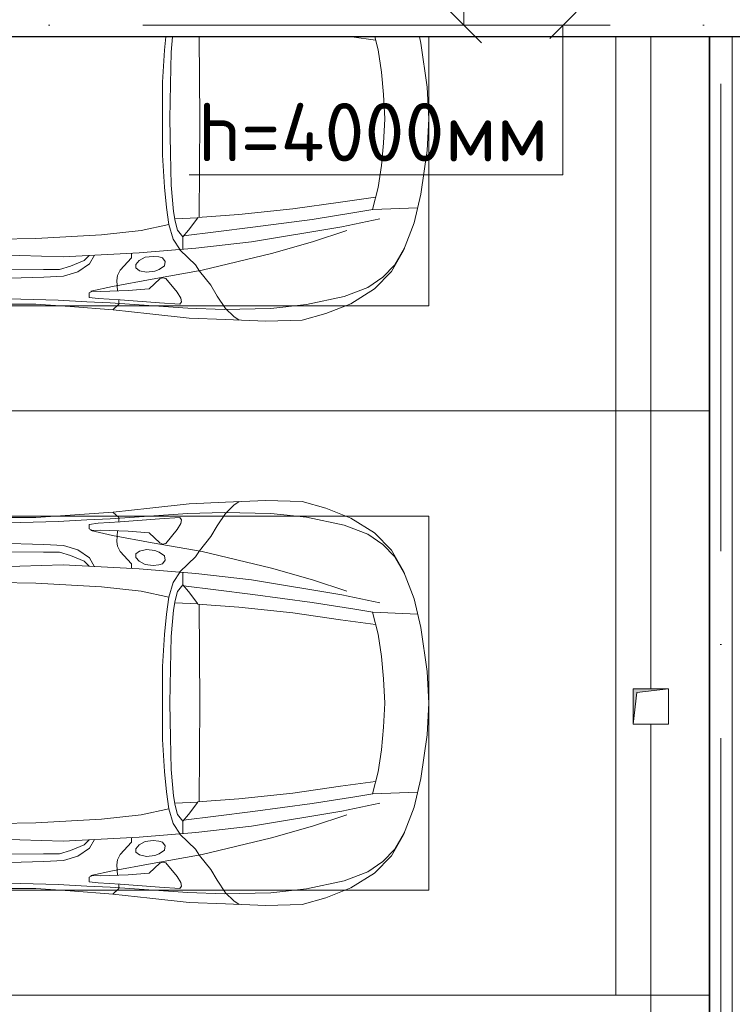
# Model space of a CAD drawing. Header units: millimetres. Extents: x -32229 to 192519, y -13689 to 125138.
# Tile 32 of 256: x -3215 to -166, y 65961 to 70174. Entities that reach past the tile are written whole.
import ezdxf

# ---------------------------------------------------------------- set-up
doc = ezdxf.new("R2010")
doc.units = ezdxf.units.MM
doc.linetypes.add('ADSK_Осевая', pattern=[2800, 2000, -400, 0, -400])
for name, color, linetype, lineweight in [('A-____-____-DIMS', 7, 'Continuous', 9), ('A-____-____-DIMS-200', 7, 'Continuous', 9), ('A-DETL-GENF-OTLN', 7, 'Continuous', 18), ('A-FLOR-____-OTLN', 7, 'Continuous', 18), ('C-PRKG-____-OTLN', 7, 'Continuous', 18), ('E-CABL-TRAY-CNTR', 7, 'ADSK_Осевая', 18), ('E-CABL-TRAY-OTLN', 7, 'Continuous', 18), ('G-____-____-TEXT', 7, 'Continuous', 9), ('M-EQPM-____-OTLN', 7, 'Continuous', 18)]:
    doc.layers.add(name, color=color, linetype=linetype, lineweight=lineweight)
doc.layers.add('A-DETL-____-OTLN', color=7, linetype='Continuous', lineweight=9, true_color=0x00a600)
doc.styles.add('GOST Common_4', font='GOST_Common.ttf', dxfattribs={"width": 0.9, "height": 250})
doc.styles.add('ISOCPEUR', font='isocpeur.ttf', dxfattribs={"height": 250})
doc.dimstyles.new('ГОСТ_2_5_мм2', dxfattribs={"dimscale": 304.8, "dimtxt": 251.428749, "dimasz": 0.492126, "dimexe": 0.492126, "dimexo": 0.656168, "dimgap": 0.098425, "dimtad": 1, "dimdec": 0, "dimdsep": 46, "dimtxsty": 'GOST Common_4', "dimblk1": 'OBLIQUE', "dimblk2": 'OBLIQUE', "dimsah": 1, "dimcen": 0.09, "dimazin": 2, "dimtfac": 1, "dimtdec": 4, "dimtix": 1, "dimtmove": 0, "dimatfit": 3, "dimfxl": 1, "dimtvp": 1, "dimtolj": 1, "dimtzin": 0, "dimarcsym": 2})

# ---------------------------------------------------------------- blocks, each defined once
blk = doc.blocks.new('АР_Машиноместо - 5300x2500_С-V137--01 ЭЛ')
at = {"layer": 'C-PRKG-____-OTLN', "color": 253, "lineweight": 13, "true_color": 0xaaaaaa}
for p in [(1599.9, 5300), (0, 4900)]:
    blk.add_line(p, (0, 5300), dxfattribs=at)
blk = doc.blocks.new('АР_Машиноместо - 4900x2400_М__5300х2500_-V138--01 ЭЛ')
at = {"layer": 'A-DETL-GENF-OTLN', "color": 253, "lineweight": 13, "true_color": 0xaaaaaa}
for p, q in [((604.4, -2850.8), (603.5, -2534.3)), ((456.1, -2818.3), (456.8, -2613.6)), ((667.8, -2638.3), (659.3, -2936)), ((446, -2964.8), (456.1, -2818.3)), ((604.4, -2919.4), (604.4, -2850.8)), ((618.7, -2966.7), (604.4, -2919.4)), ((659.3, -2936), (676.4, -3260.1)), ((432.8, -3149.3), (446, -2964.8)), ((643.6, -3024.6), (618.7, -2966.7)), ((665.1, -3046.1), (643.6, -3024.6)), ((485.6, -3046.1), (480.8, -3085)), ((504.5, -3046.6), (485.6, -3046.1)), ((512.2, -3061.4), (504.5, -3046.6)), ((510.9, -3094.6), (512.2, -3061.4)), ((480.8, -3085), (474.8, -3179.9)), ((515.3, -3213.7), (510.9, -3094.6)), ((415.7, -3305.9), (432.8, -3149.3)), ((456.9, -3174.2), (432.9, -3148.3)), ((475.2, -3173.5), (456.9, -3174.2)), ((474.8, -3179.9), (462.2, -3347.3)), ((558.4, -3165.4), (513.6, -3168)), ((579.5, -3167.7), (558.4, -3165.4)), ((601.7, -3179.4), (579.5, -3167.7)), ((654.5, -3228.1), (601.7, -3179.4)), ((522.2, -3303.2), (515.3, -3213.7)), ((674.6, -3227.6), (654.5, -3228.1)), ((599.8, -3262.3), (593.6, -3292.5)), ((612.1, -3245.7), (599.8, -3262.3)), ((626.8, -3246.1), (612.1, -3245.7)), ((643.2, -3259.9), (626.8, -3246.1)), ((657.2, -3286.3), (643.2, -3259.9)), ((676.4, -3260.1), (695.7, -3502.8)), ((397.1, -3474.2), (415.7, -3305.9)), ((564.6, -3349.7), (522.2, -3303.2)), ((593.6, -3292.5), (597.1, -3327.4)), ((597.1, -3327.4), (605.2, -3346.8)), ((661.1, -3321.2), (657.2, -3286.3)), ((658.7, -3344.5), (661.1, -3321.2)), ((462.2, -3347.3), (456.6, -3434.5)), ((569.7, -3360.7), (564.6, -3349.7)), ((566.8, -3375.1), (569.7, -3360.7)), ((605.2, -3346.8), (620, -3369.3)), ((620, -3369.3), (638.7, -3372.5)), ((638.7, -3372.5), (654.1, -3360.7)), ((654.1, -3360.7), (658.7, -3344.5)), ((508, -3422.8), (566.8, -3375.1)), ((853.3, -3407.2), (811.1, -3414.8)), ((965.3, -3397.8), (853.3, -3407.2)), ((1102.5, -3394.3), (965.3, -3397.8)), ((1250, -3391.3), (1102.5, -3394.3)), ((1250, -3391.3), (1397.5, -3394.3)), ((1397.5, -3394.3), (1534.7, -3397.8)), ((1534.7, -3397.8), (1599.9, -3403.2)), ((456.6, -3434.5), (466.2, -3441.1)), ((466.2, -3441.1), (481.5, -3439.1)), ((481.5, -3439.1), (508, -3422.8)), ((690.2, -3433.7), (654.7, -3470.4)), ((744.1, -3447.2), (691.3, -3447.2)), ((773, -3424.2), (744.1, -3447.2)), ((744.3, -3447), (773.2, -3472.4)), ((811.1, -3414.8), (773, -3424.2)), ((825.6, -3512.1), (821, -3413)), ((390.2, -3630), (397.1, -3474.2)), ((654.7, -3470.4), (624.9, -3501.2)), ((773.2, -3472.4), (825.6, -3512.1)), ((598.3, -3518.6), (537.9, -3567)), ((624.9, -3501.2), (598.3, -3518.6)), ((840.1, -3687.8), (826.6, -3509.6)), ((1250, -3520.1), (827.2, -3517.2)), ((1250, -3520.1), (1599.9, -3517.7)), ((537.9, -3567), (491.4, -3594.2)), ((491.4, -3594.2), (438.6, -3629.8)), ((384, -3802.9), (390.2, -3630)), ((438.6, -3629.8), (403.8, -3665.5)), ((403.8, -3665.5), (388.1, -3688.4)), ((863.9, -3917.5), (840.1, -3687.8)), ((387.4, -3958.4), (384, -3802.9)), ((893.6, -4121.6), (863.9, -3917.5)), ((416.4, -4059.2), (387.4, -3958.4)), ((458.6, -4167), (416.4, -4059.2)), ((914, -4272.5), (893.6, -4121.6)), ((522.5, -4267.9), (458.6, -4167)), ((1586, -4272.5), (1599.9, -4170.1)), ((596.3, -4340.6), (522.5, -4267.9)), ((955.5, -4283.9), (861, -4259.4)), ((861.2, -4260.3), (869.3, -4451.1)), ((1050.4, -4297.3), (955.5, -4283.9)), ((1449.6, -4297.3), (1544.5, -4283.9)), ((1544.5, -4283.9), (1599.9, -4269.5)), ((1146, -4306.7), (1050.4, -4297.3)), ((1250, -4312), (1146, -4306.7)), ((1250, -4312), (1354, -4306.7)), ((1354, -4306.7), (1449.6, -4297.3)), ((686, -4391.6), (596.3, -4340.6)), ((804.4, -4436.7), (686, -4391.6)), ((927, -4466.6), (804.4, -4436.7)), ((1573, -4466.6), (1599.9, -4460.1)), ((1114.6, -4493), (927, -4466.6)), ((1250, -4500), (1114.6, -4493)), ((1250, -4500), (1385.4, -4493)), ((1385.4, -4493), (1573, -4466.6))]:
    blk.add_line(p, q, dxfattribs=at)
at = {"layer": 'A-DETL-GENF-OTLN', "color": 254, "lineweight": 13, "true_color": 0xd4d4d4}
for p, q in [((477.8, -2754.7), (483.3, -2571.4)), ((564.4, -2580.5), (571.6, -2853.3)), ((733.8, -2606.7), (737.8, -2818.3)), ((473.9, -2913.7), (477.8, -2754.7)), ((737.8, -2818.3), (752.8, -3099)), ((571.6, -2853.3), (575.7, -2937.4)), ((466.3, -3036.3), (473.9, -2913.7)), ((575.7, -2937.4), (595.2, -2997.9)), ((595.2, -2997.9), (629, -3048.1)), ((462, -3136.6), (466.3, -3036.3)), ((512.5, -3053.2), (532.7, -3145.9)), ((629, -3048.1), (666.7, -3069.7)), ((752.8, -3099), (771.7, -3268.5)), ((439.5, -3468.5), (462, -3136.6)), ((532.7, -3145.9), (564, -3316.2)), ((771.7, -3268.5), (797.1, -3388.2)), ((564, -3316.2), (602.3, -3530.2)), ((957.1, -3368.9), (870, -3377.1)), ((1093.5, -3360.7), (957.1, -3368.9)), ((1250, -3360.7), (1093.5, -3360.7)), ((1250, -3360.7), (1406.5, -3360.7)), ((1406.5, -3360.7), (1542.9, -3368.9)), ((1542.9, -3368.9), (1599.9, -3374.3)), ((734.6, -3405.8), (688.5, -3435.5)), ((797.1, -3388.2), (734.6, -3405.8)), ((870, -3377.1), (797.1, -3388.2)), ((749.1, -3450.8), (765.5, -3589.1)), ((434.2, -3623.7), (439.5, -3468.5)), ((602.3, -3530.2), (673.6, -3827.1)), ((695.7, -3502.8), (723.2, -3741.5)), ((765.5, -3589.1), (785.7, -3746.6)), ((438.6, -3823.4), (434.2, -3623.7)), ((723.2, -3741.5), (786.9, -4128.3)), ((785.7, -3746.6), (819.4, -4000.8)), ((454.7, -3976.8), (438.6, -3823.4)), ((673.6, -3827.1), (722.7, -4001.8)), ((488.6, -4138.1), (454.7, -3976.8)), ((722.7, -4001.8), (771.7, -4149.8)), ((819.4, -4000.8), (849, -4182.8)), ((786.9, -4128.3), (821.1, -4289.8)), ((527.8, -4239.8), (488.6, -4138.1)), ((849, -4182.8), (861.2, -4260.3)), ((571.5, -4303.1), (527.8, -4239.8)), ((625, -4354.8), (571.5, -4303.1)), ((696.3, -4395.8), (625, -4354.8))]:
    blk.add_line(p, q, dxfattribs=at)
at = {"layer": 'C-PRKG-____-OTLN', "color": 253, "lineweight": 13, "true_color": 0xaaaaaa}
for p, q in [((0, 0), (0, -5300)), ((450, -800), (450, -4500)), ((450, -4500), (1599.9, -4500)), ((1599.9, -5300), (0, -5300))]:
    blk.add_line(p, q, dxfattribs=at)
blk = doc.blocks.new('АР_Машиноместо - 5300x2500_С-V139--01 ЭЛ')
at = {"layer": 'C-PRKG-____-OTLN', "color": 253, "lineweight": 13, "true_color": 0xaaaaaa}
for p, q in [((0, -4900), (0, -5300)), ((2500, -4900), (2500, -5300)), ((2500, -5300), (0, -5300))]:
    blk.add_line(p, q, dxfattribs=at)
blk = doc.blocks.new('АР_Машиноместо - 4900x2400_М__5300х2500_-V125--01 ЭЛ')
at = {"layer": 'A-DETL-GENF-OTLN', "color": 253, "lineweight": 13, "true_color": 0xaaaaaa}
for p, q in [((927, 4466.6), (804.4, 4436.7)), ((1114.6, 4493), (927, 4466.6)), ((1250, 4500), (1114.6, 4493)), ((1250, 4500), (1385.4, 4493)), ((1385.4, 4493), (1573, 4466.6)), ((1573, 4466.6), (1695.6, 4436.7)), ((804.4, 4436.7), (686, 4391.6)), ((861.2, 4260.3), (869.3, 4451.1)), ((1638.8, 4260.3), (1630.7, 4451.1)), ((1695.6, 4436.7), (1814, 4391.6)), ((686, 4391.6), (596.3, 4340.6)), ((1814, 4391.6), (1903.7, 4340.6)), ((596.3, 4340.6), (522.5, 4267.9)), ((1903.7, 4340.6), (1977.5, 4267.9)), ((1050.4, 4297.3), (955.5, 4283.9)), ((1146, 4306.7), (1050.4, 4297.3)), ((1250, 4312), (1146, 4306.7)), ((1250, 4312), (1354, 4306.7)), ((1354, 4306.7), (1449.6, 4297.3)), ((1449.6, 4297.3), (1544.5, 4283.9)), ((522.5, 4267.9), (458.6, 4167)), ((955.5, 4283.9), (861, 4259.4)), ((914, 4272.5), (893.6, 4121.6)), ((1544.5, 4283.9), (1639, 4259.4)), ((1586, 4272.5), (1606.4, 4121.6)), ((1977.5, 4267.9), (2041.4, 4167)), ((458.6, 4167), (416.4, 4059.2)), ((2041.4, 4167), (2083.6, 4059.2)), ((893.6, 4121.6), (863.9, 3917.5)), ((1606.4, 4121.6), (1636.1, 3917.5)), ((416.4, 4059.2), (387.4, 3958.4)), ((2083.6, 4059.2), (2112.6, 3958.4)), ((387.4, 3958.4), (384, 3802.9)), ((2112.6, 3958.4), (2116, 3802.9)), ((863.9, 3917.5), (840.1, 3687.8)), ((1636.1, 3917.5), (1659.9, 3687.8)), ((384, 3802.9), (390.2, 3630)), ((2116, 3802.9), (2109.8, 3630)), ((403.8, 3665.5), (388.1, 3688.4)), ((438.6, 3629.8), (403.8, 3665.5)), ((840.1, 3687.8), (826.6, 3509.6)), ((1659.9, 3687.8), (1673.4, 3509.6)), ((2061.4, 3629.8), (2096.2, 3665.5)), ((2096.2, 3665.5), (2111.9, 3688.4)), ((390.2, 3630), (397.1, 3474.2)), ((491.4, 3594.2), (438.6, 3629.8)), ((2008.6, 3594.2), (2061.4, 3629.8)), ((2109.8, 3630), (2102.9, 3474.2)), ((537.9, 3567), (491.4, 3594.2)), ((1962.1, 3567), (2008.6, 3594.2)), ((598.3, 3518.6), (537.9, 3567)), ((1901.7, 3518.6), (1962.1, 3567)), ((624.9, 3501.2), (598.3, 3518.6)), ((654.7, 3470.4), (624.9, 3501.2)), ((676.4, 3260.1), (695.7, 3502.8)), ((773.2, 3472.4), (825.6, 3512.1)), ((825.6, 3512.1), (821, 3413)), ((1250, 3520.1), (827.2, 3517.2)), ((1250, 3520.1), (1672.8, 3517.2)), ((1674.4, 3512.1), (1679, 3413)), ((1726.8, 3472.4), (1674.4, 3512.1)), ((1823.6, 3260.1), (1804.3, 3502.8)), ((1845.3, 3470.4), (1875.1, 3501.2)), ((1875.1, 3501.2), (1901.7, 3518.6)), ((397.1, 3474.2), (415.7, 3305.9)), ((690.2, 3433.7), (654.7, 3470.4)), ((744.3, 3447), (773.2, 3472.4)), ((1755.7, 3447), (1726.8, 3472.4)), ((1809.8, 3433.7), (1845.3, 3470.4)), ((2102.9, 3474.2), (2084.3, 3305.9)), ((456.6, 3434.5), (466.2, 3441.1)), ((462.2, 3347.3), (456.6, 3434.5)), ((466.2, 3441.1), (481.5, 3439.1)), ((481.5, 3439.1), (508, 3422.8)), ((508, 3422.8), (566.8, 3375.1)), ((744.1, 3447.2), (691.3, 3447.2)), ((773, 3424.2), (744.1, 3447.2)), ((811.1, 3414.8), (773, 3424.2)), ((853.3, 3407.2), (811.1, 3414.8)), ((1646.7, 3407.2), (1688.9, 3414.8)), ((1688.9, 3414.8), (1727, 3424.2)), ((1727, 3424.2), (1755.7, 3447)), ((1755.7, 3447.2), (1808.7, 3447.2)), ((1992, 3422.8), (1933.2, 3375.1)), ((2018.5, 3439.1), (1992, 3422.8)), ((2033.8, 3441.1), (2018.5, 3439.1)), ((2043.4, 3434.5), (2033.8, 3441.1)), ((2037.8, 3347.3), (2043.4, 3434.5)), ((566.8, 3375.1), (569.7, 3360.7)), ((620, 3369.3), (638.7, 3372.5)), ((638.7, 3372.5), (654.1, 3360.7)), ((965.3, 3397.8), (853.3, 3407.2)), ((1102.5, 3394.3), (965.3, 3397.8)), ((1250, 3391.3), (1102.5, 3394.3)), ((1250, 3391.3), (1397.5, 3394.3)), ((1397.5, 3394.3), (1534.7, 3397.8)), ((1534.7, 3397.8), (1646.7, 3407.2)), ((1861.3, 3372.5), (1845.9, 3360.7)), ((1880, 3369.3), (1861.3, 3372.5)), ((1933.2, 3375.1), (1930.3, 3360.7)), ((474.8, 3179.9), (462.2, 3347.3)), ((564.6, 3349.7), (522.2, 3303.2)), ((569.7, 3360.7), (564.6, 3349.7)), ((597.1, 3327.4), (605.2, 3346.8)), ((605.2, 3346.8), (620, 3369.3)), ((654.1, 3360.7), (658.7, 3344.5)), ((658.7, 3344.5), (661.1, 3321.2)), ((1841.3, 3344.5), (1838.9, 3321.2)), ((1845.9, 3360.7), (1841.3, 3344.5)), ((1894.8, 3346.8), (1880, 3369.3)), ((1902.9, 3327.4), (1894.8, 3346.8)), ((1930.3, 3360.7), (1935.4, 3349.7)), ((1935.4, 3349.7), (1977.8, 3303.2)), ((2025.2, 3179.9), (2037.8, 3347.3)), ((415.7, 3305.9), (432.8, 3149.3)), ((522.2, 3303.2), (515.3, 3213.7)), ((593.6, 3292.5), (597.1, 3327.4)), ((599.8, 3262.3), (593.6, 3292.5)), ((657.2, 3286.3), (643.2, 3259.9)), ((661.1, 3321.2), (657.2, 3286.3)), ((1838.9, 3321.2), (1842.8, 3286.3)), ((1842.8, 3286.3), (1856.8, 3259.9)), ((1900.2, 3262.3), (1906.4, 3292.5)), ((1906.4, 3292.5), (1902.9, 3327.4)), ((1977.8, 3303.2), (1984.7, 3213.7)), ((2084.3, 3305.9), (2067.1, 3148.3)), ((612.1, 3245.7), (599.8, 3262.3)), ((626.8, 3246.1), (612.1, 3245.7)), ((643.2, 3259.9), (626.8, 3246.1)), ((659.3, 2936), (676.4, 3260.1)), ((1840.7, 2936), (1823.6, 3260.1)), ((1856.8, 3259.9), (1873.2, 3246.1)), ((1873.2, 3246.1), (1887.9, 3245.7)), ((1887.9, 3245.7), (1900.2, 3262.3)), ((515.3, 3213.7), (510.9, 3094.6)), ((654.5, 3228.1), (601.7, 3179.4)), ((674.6, 3227.6), (654.5, 3228.1)), ((1825.4, 3227.6), (1845.5, 3228.1)), ((1845.5, 3228.1), (1898.3, 3179.4)), ((1984.7, 3213.7), (1989.1, 3094.6)), ((456.9, 3174.2), (432.9, 3148.3)), ((475.2, 3173.5), (456.9, 3174.2)), ((480.8, 3085), (474.8, 3179.9)), ((558.4, 3165.4), (513.6, 3168)), ((579.5, 3167.7), (558.4, 3165.4)), ((601.7, 3179.4), (579.5, 3167.7)), ((1898.3, 3179.4), (1920.5, 3167.7)), ((1920.5, 3167.7), (1941.6, 3165.4)), ((1941.6, 3165.4), (1986.4, 3168)), ((2019.2, 3085), (2025.2, 3179.9)), ((2024.8, 3173.5), (2043.1, 3174.2)), ((2043.1, 3174.2), (2067.1, 3148.3)), ((432.8, 3149.3), (446, 2964.8)), ((2067.2, 3149.3), (2054, 2964.8)), ((485.6, 3046.1), (480.8, 3085)), ((510.9, 3094.6), (512.2, 3061.4)), ((1989.1, 3094.6), (1987.8, 3061.4)), ((2014.4, 3046.1), (2019.2, 3085)), ((504.5, 3046.6), (485.6, 3046.1)), ((512.2, 3061.4), (504.5, 3046.6)), ((665.1, 3046.1), (643.6, 3024.6)), ((1834.9, 3046.1), (1856.4, 3024.6)), ((1987.8, 3061.4), (1995.5, 3046.6)), ((1995.5, 3046.6), (2014.4, 3046.1)), ((643.6, 3024.6), (618.7, 2966.7)), ((1856.4, 3024.6), (1881.3, 2966.7)), ((446, 2964.8), (456.1, 2818.3)), ((618.7, 2966.7), (604.4, 2919.4)), ((1881.3, 2966.7), (1895.6, 2919.4)), ((2054, 2964.8), (2043.9, 2818.3)), ((604.4, 2919.4), (604.4, 2850.8)), ((667.8, 2638.3), (659.3, 2936)), ((1832.2, 2638.3), (1840.7, 2936)), ((1895.6, 2919.4), (1895.6, 2850.8)), ((604.4, 2850.8), (603.5, 2534.3)), ((1895.6, 2850.8), (1896.5, 2534.3)), ((456.1, 2818.3), (456.8, 2613.6)), ((2043.9, 2818.3), (2043.2, 2613.6))]:
    blk.add_line(p, q, dxfattribs=at)
at = {"layer": 'A-DETL-GENF-OTLN', "color": 254, "lineweight": 13, "true_color": 0xd4d4d4}
for p, q in [((696.3, 4395.8), (625, 4354.8)), ((1803.7, 4395.8), (1875, 4354.8)), ((625, 4354.8), (571.5, 4303.1)), ((1875, 4354.8), (1928.5, 4303.1)), ((571.5, 4303.1), (527.8, 4239.8)), ((1928.5, 4303.1), (1972.2, 4239.8)), ((786.9, 4128.3), (821.1, 4289.8)), ((849, 4182.8), (861.2, 4260.3)), ((1651, 4182.8), (1638.8, 4260.3)), ((1713.1, 4128.3), (1678.9, 4289.8)), ((527.8, 4239.8), (488.6, 4138.1)), ((1972.2, 4239.8), (2011.4, 4138.1)), ((819.4, 4000.8), (849, 4182.8)), ((1680.6, 4000.8), (1651, 4182.8)), ((488.6, 4138.1), (454.7, 3976.8)), ((722.7, 4001.8), (771.7, 4149.8)), ((1777.3, 4001.8), (1728.3, 4149.8)), ((2011.4, 4138.1), (2045.3, 3976.8)), ((723.2, 3741.5), (786.9, 4128.3)), ((1776.8, 3741.5), (1713.1, 4128.3)), ((454.7, 3976.8), (438.6, 3823.4)), ((673.6, 3827.1), (722.7, 4001.8)), ((785.7, 3746.6), (819.4, 4000.8)), ((1714.3, 3746.6), (1680.6, 4000.8)), ((1826.4, 3827.1), (1777.3, 4001.8)), ((2045.3, 3976.8), (2061.4, 3823.4)), ((438.6, 3823.4), (434.2, 3623.7)), ((602.3, 3530.2), (673.6, 3827.1)), ((1897.7, 3530.2), (1826.4, 3827.1)), ((2061.4, 3823.4), (2065.8, 3623.7)), ((695.7, 3502.8), (723.2, 3741.5)), ((765.5, 3589.1), (785.7, 3746.6)), ((1734.5, 3589.1), (1714.3, 3746.6)), ((1804.3, 3502.8), (1776.8, 3741.5)), ((434.2, 3623.7), (439.5, 3468.5)), ((2065.8, 3623.7), (2060.5, 3468.5)), ((749.1, 3450.8), (765.5, 3589.1)), ((1750.9, 3450.8), (1734.5, 3589.1)), ((564, 3316.2), (602.3, 3530.2)), ((1936, 3316.2), (1897.7, 3530.2)), ((439.5, 3468.5), (462, 3136.6)), ((2060.5, 3468.5), (2038, 3136.6)), ((734.6, 3405.8), (688.5, 3435.5)), ((1765.4, 3405.8), (1811.5, 3435.5)), ((797.1, 3388.2), (734.6, 3405.8)), ((771.7, 3268.5), (797.1, 3388.2)), ((870, 3377.1), (797.1, 3388.2)), ((957.1, 3368.9), (870, 3377.1)), ((1542.9, 3368.9), (1630, 3377.1)), ((1630, 3377.1), (1702.9, 3388.2)), ((1702.9, 3388.2), (1765.4, 3405.8)), ((1728.3, 3268.5), (1702.9, 3388.2)), ((1093.5, 3360.7), (957.1, 3368.9)), ((1250, 3360.7), (1093.5, 3360.7)), ((1250, 3360.7), (1406.5, 3360.7)), ((1406.5, 3360.7), (1542.9, 3368.9)), ((532.7, 3145.9), (564, 3316.2)), ((1967.3, 3145.9), (1936, 3316.2)), ((752.8, 3099), (771.7, 3268.5)), ((1747.2, 3099), (1728.3, 3268.5)), ((462, 3136.6), (466.3, 3036.3)), ((512.5, 3053.2), (532.7, 3145.9)), ((1987.5, 3053.2), (1967.3, 3145.9)), ((2038, 3136.6), (2033.7, 3036.3)), ((737.8, 2818.3), (752.8, 3099)), ((1762.2, 2818.3), (1747.2, 3099)), ((466.3, 3036.3), (473.9, 2913.7)), ((595.2, 2997.9), (629, 3048.1)), ((629, 3048.1), (666.7, 3069.7)), ((1871, 3048.1), (1833.3, 3069.7)), ((1904.8, 2997.9), (1871, 3048.1)), ((2033.7, 3036.3), (2026.1, 2913.7)), ((575.7, 2937.4), (595.2, 2997.9)), ((1924.3, 2937.4), (1904.8, 2997.9)), ((473.9, 2913.7), (477.8, 2754.7)), ((571.6, 2853.3), (575.7, 2937.4)), ((1928.4, 2853.3), (1924.3, 2937.4)), ((2026.1, 2913.7), (2022.2, 2754.7)), ((564.4, 2580.5), (571.6, 2853.3)), ((1935.6, 2580.5), (1928.4, 2853.3)), ((733.8, 2606.7), (737.8, 2818.3)), ((1766.2, 2606.7), (1762.2, 2818.3)), ((477.8, 2754.7), (483.3, 2571.4)), ((2022.2, 2754.7), (2016.7, 2571.4))]:
    blk.add_line(p, q, dxfattribs=at)
at = {"layer": 'C-PRKG-____-OTLN', "color": 253, "lineweight": 13, "true_color": 0xaaaaaa}
for p, q in [((2500, 5300), (0, 5300)), ((0, 0), (0, 5300)), ((2500, 0), (2500, 5300)), ((450, 4500), (2050, 4500)), ((450, 800), (450, 4500)), ((2050, 800), (2050, 4500))]:
    blk.add_line(p, q, dxfattribs=at)
blk = doc.blocks.new('АР_Канал вертикальный прямоугольный - ВК-5403405--01 ЭЛ')
at = {"layer": 'M-EQPM-____-OTLN', "lineweight": 13, "true_color": 0xe2e2e2}
blk.add_hatch(color=254, dxfattribs=at).paths.add_polyline_path([(-75, -75), (-60, 60), (75, 75), (-75, 75)])
at = {"layer": 'M-EQPM-____-OTLN', "color": 253, "lineweight": 13, "true_color": 0xaaaaaa}
for p, q in [((75, 75), (-75, 75)), ((-75, 75), (-75, -75)), ((75, 75), (-75, 75)), ((-75, 75), (-75, -75)), ((-75, -75), (-75, 75)), ((-75, 75), (75, 75)), ((-75, -75), (-60, 60)), ((-75, -75), (-60, 60)), ((-60, 60), (75, 75)), ((-60, 60), (75, 75)), ((75, -75), (75, 75)), ((75, 75), (75, -75)), ((-75, -75), (75, -75)), ((75, -75), (-75, -75))]:
    blk.add_line(p, q, dxfattribs=at)
blk = doc.blocks.new('Наметкина 10_РД_АР_П_отсоединено_rvt-1--01 ЭЛ')
at = {"layer": 'A-FLOR-____-OTLN', "color": 253, "lineweight": 13, "true_color": 0xaaaaaa}
for p, q in [((-514.7, 67310), (-514.7, 70099.9)), ((-514.7, 63600), (-514.7, 67160))]:
    blk.add_line(p, q, dxfattribs=at)
at = {"layer": 'C-PRKG-____-OTLN', "color": 253, "lineweight": 13, "true_color": 0xaaaaaa}
for name, p, rotation in [('АР_Машиноместо - 4900x2400_М__5300х2500_-V138--01 ЭЛ', (-5964.7, 68500), 90.00000000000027), ('АР_Машиноместо - 5300x2500_С-V137--01 ЭЛ', (4635.3, 68500), 89.99999999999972), ('АР_Машиноместо - 4900x2400_М__5300х2500_-V125--01 ЭЛ', (-5964.7, 68500), 269.9999999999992), ('АР_Машиноместо - 5300x2500_С-V139--01 ЭЛ', (4635.3, 68500), 269.9999999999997)]:
    blk.add_blockref(name, p, dxfattribs=dict(at, rotation=rotation))
at = {"layer": 'M-EQPM-____-OTLN', "color": 253, "lineweight": 13, "true_color": 0xaaaaaa}
blk.add_blockref('АР_Канал вертикальный прямоугольный - ВК-5403405--01 ЭЛ', (-514.7, 67235), dxfattribs=at)
blk = doc.blocks.new('DIMBLOCK133--01 ЭЛ')
at = {"layer": 'A-____-____-DIMS-200'}
for p, q in [((-1314.2, 71500), (-1389.2, 71575)), ((-1408.1, 71500), (-1164.2, 71500)), ((-1314.2, 71500), (-1408.1, 71500)), ((-1314.2, 71500), (-1314.2, 70149.9)), ((-1314.2, 71500), (-1239.2, 71425)), ((-1314.2, 70149.9), (-1389.2, 70224.9)), ((-1209.6, 70149.9), (-1464.2, 70149.9)), ((-1314.2, 70149.9), (-1239.2, 70074.9)), ((-1314.2, 70149.9), (-1209.6, 70149.9))]:
    blk.add_line(p, q, dxfattribs=at)
at = {"layer": 'A-____-____-DIMS-200', "color": 0, "insert": (-1670.9, 70533), "char_height": 250, "width": 700.591, "attachment_point": 1, "rotation": 90, "line_spacing_factor": 1.022761, "style": 'GOST Common_4'}
blk.add_mtext('1350', dxfattribs=at)
blk = doc.blocks.new('_Oblique')
at = {"color": 0, "linetype": 'ByBlock', "lineweight": -2}
blk.add_line((-0.5, -0.5), (0.5, 0.5), dxfattribs=at)

msp = doc.modelspace()

# ---------------------------------------------------------------- linework, layer by layer
at = {"layer": 'A-DETL-____-OTLN', "color": 116, "true_color": 0x008040}
for p, q in [((-947.3, 70093.3), (-834.1, 70206.4)), ((-890.7, 70149.9), (-890.7, 69509.9)), ((-2490.7, 69509.9), (-890.7, 69509.9))]:
    msp.add_line(p, q, dxfattribs=at)
at = {"layer": 'E-CABL-TRAY-CNTR', "color": 94, "true_color": 0x009f00}
msp.add_line((-8289.2, 70149.9), (3328.3, 70149.9), dxfattribs=at)
at = {"layer": 'E-CABL-TRAY-CNTR', "color": 5, "true_color": 0x0000ff}
msp.add_line((-214.7, 62299.6), (-214.7, 70099.9), dxfattribs=at)
at = {"layer": 'E-CABL-TRAY-OTLN', "color": 94, "true_color": 0x009f00}
for p, q in [((-8289.2, 70102.4), (3328.3, 70102.4)), ((-8289.2, 70099.9), (3328.3, 70099.9))]:
    msp.add_line(p, q, dxfattribs=at)
at = {"layer": 'E-CABL-TRAY-OTLN', "color": 5, "true_color": 0x0000ff}
for p, q in [((-264.7, 62299.6), (-264.7, 70099.9)), ((-262.2, 62299.6), (-262.2, 70099.9)), ((-167.2, 62299.6), (-167.2, 70099.9))]:
    msp.add_line(p, q, dxfattribs=at)

# ---------------------------------------------------------------- block references
at = {"lineweight": 5}
msp.add_blockref('Наметкина 10_РД_АР_П_отсоединено_rvt-1--01 ЭЛ', (0, 0), dxfattribs=at)

# ---------------------------------------------------------------- texts
at = {"layer": 'G-____-____-TEXT', "color": 96, "true_color": 0x008000, "char_height": 250, "attachment_point": 1, "style": 'ISOCPEUR'}
for s, insert, width in [('h=4000', (-2453.6, 69817.4), 1282.7), ('мм', (-1395.3, 69817.4), 481.012)]:
    msp.add_mtext(s, dxfattribs=dict(at, insert=insert, width=width))

# ---------------------------------------------------------------- dimensions: what is measured, and where the dimension line sits
at = {"layer": 'A-____-____-DIMS'}
dim = msp.add_linear_dim(base=(-1314.2, 70149.9), p1=(-1208.1, 71500), p2=(-1009.6, 70149.9), angle=90, dimstyle='ГОСТ_2_5_мм2', override={"dimpost": '<>', "dimfxl": 1364.647332}, dxfattribs=at)
dim.commit()
dim.dimension.update_dxf_attribs({"geometry": 'DIMBLOCK133--01 ЭЛ', "text_midpoint": (-1469.2, 70824.9)})

doc.saveas('drawing.dxf')
